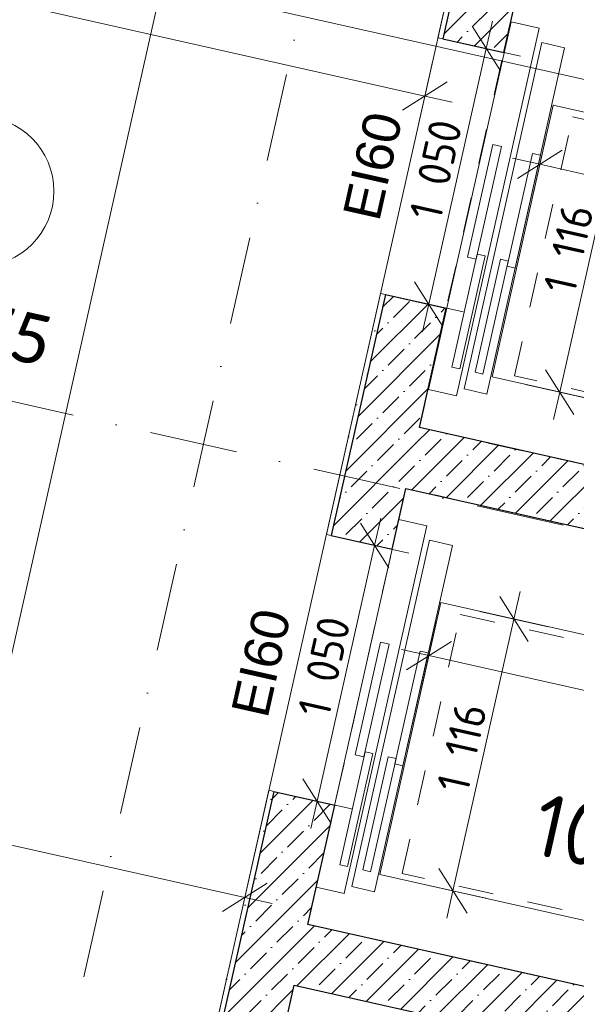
# Model space of a CAD drawing. Header units: millimetres. Extents: x -7213913 to -6930487, y 6129472 to 6353620.
# Tile 191 of 256: x -7188237 to -7186008, y 6176031 to 6179975. Entities that reach past the tile are written whole.
import ezdxf
from ezdxf.enums import TextEntityAlignment as Align

# ---------------------------------------------------------------- set-up
doc = ezdxf.new("R2010")
doc.units = ezdxf.units.MM
doc.header["$MEASUREMENT"] = 0
doc.linetypes.add('короткая штриховая', pattern=[282.222222, 141.111111, -141.111111])
doc.linetypes.add('Штрихпунктирная', pattern=[670.277762, 352.777767, -176.388884, 0, -141.111112])
for name, color, linetype in [('S - МОП.АР', 7, 'Continuous'), ('АР-Отметки высот.АР', 7, 'Continuous'), ('АР-Стены_внутренние_пилоны.АР', 7, 'Continuous'), ('АР-Чертеж-Оси_Осевые размеры.АР', 7, 'Continuous'), ('АР-Чертеж-Размеры.АР', 7, 'Continuous')]:
    doc.layers.add(name, color=color, linetype=linetype)
for name, color, linetype, lineweight in [('S - МОП.АР_Ном._пера__2', 8, 'Continuous', 15), ('АР-вертикальная связь - Лифт.АР_Ном._пера__1', 7, 'Continuous', 0), ('АР-вертикальная связь - Лифт.АР_Ном._пера__120', 7, 'Continuous', 0), ('АР-Отметки высот.АР_Ном._пера__120', 7, 'Continuous', 0), ('АР-Стены_внутренние_пилоны.АР_Ном._пера__1', 7, 'Continuous', 15), ('АР-Чертеж-Оси_Осевые размеры.АР_Ном._пера__120', 7, 'Continuous', 0), ('АР-Чертеж-Размеры.АР_Ном._пера__1', 7, 'Continuous', 0), ('Двери Archicad_Ном._пера__120', 7, 'Continuous', 0), ('Маркеры Дверей Archicad_Ном._пера__1', 7, 'Continuous', 0), ('Паспорта Зон Archicad_Ном._пера__1', 7, 'Continuous', 0)]:
    doc.layers.add(name, color=color, linetype=linetype, lineweight=lineweight)
doc.styles.add('РЎР“Р•РќР•Р\xa0Р\x98Р\xa0_РЎРўР\x98Р›Р¬_2', font='calibri.ttf')
doc.styles.add('РЎР“Р•РќР•Р\xa0Р\x98Р\xa0_РЎРўР\x98Р›Р¬_3', font='GOST_Common.ttf')
doc.styles.add('РЎР“Р•РќР•Р\xa0Р\x98Р\xa0_РЎРўР\x98Р›Р¬_5', font='GOTHIC.TTF')
doc.styles.add('РЎР“Р•РќР•Р\xa0Р\x98Р\xa0_РЎРўР\x98Р›Р¬_6', font='arial.ttf')
doc.dimstyles.new('СГЕНЕРИР_СТИЛЬ__3', dxfattribs={"dimtxt": 129.999995, "dimasz": 142.5, "dimexe": 0.18, "dimexo": 300000, "dimgap": 0, "dimtad": 1, "dimdec": 0, "dimzin": 0, "dimdsep": 46, "dimtxsty": 'РЎР“Р•РќР•Р\xa0Р\x98Р\xa0_РЎРўР\x98Р›Р¬_3', "dimblk": 'ARROWHEAD_6', "dimblk1": 'ARROWHEAD_6', "dimblk2": 'ARROWHEAD_6', "dimcen": 0.09, "dimclrd": 7, "dimclre": 7, "dimclrt": 7, "dimazin": 0, "dimtfac": 1, "dimtdec": 4, "dimtmove": 0, "dimatfit": 3, "dimfxl": 1, "dimtolj": 1, "dimtzin": 0, "dimarcsym": 0})
pattern_1 = [(45, (-6566190.34, 6562677.8), (-84.852814, 84.852814), []), (45, (-6566232.77, 6562720.22), (-84.852814, 84.852814), [90, -30, 0, -30])]
pattern_2 = [(45, (-6566190.34, 6563027.8), (-111.369318, 111.369318), [0, -105, 0, -157.5]), (110, (-6565840.34, 6563027.8), (148.001588, 53.868173), [0, -77, 0, -133])]

# ---------------------------------------------------------------- blocks, each defined once
blk = doc.blocks.new('Лифтовой холл _ ПБЗ_1_48_1', base_point=(-7188853.3, 6178755.2))
at = {"layer": 'S - МОП.АР_Ном._пера__2', "color": 8, "linetype": 'Continuous', "lineweight": 15, "flags": 128}
blk.add_lwpolyline([(-7192033.9, 6181367.8), (-7192391.1, 6179777.4), (-7190283.6, 6179304.1), (-7191317.8, 6174699), (-7187902.9, 6173932.1), (-7186511.4, 6180127.5)], close=True, dxfattribs=at)
at = {"layer": 'Паспорта Зон Archicad_Ном._пера__1', "color": 7, "linetype": 'Continuous', "lineweight": 0}
blk.add_circle((-7188399.6, 6179288), 300, dxfattribs=at)
at = {"layer": 'Паспорта Зон Archicad_Ном._пера__1', "color": 7, "lineweight": 0, "style": 'РЎР“Р•РќР•Р\xa0Р\x98Р\xa0_РЎРўР\x98Р›Р¬_3'}
blk.add_attdef('ROOM_NUMBER', text='', height=350, rotation=347.3417, dxfattribs=at).set_placement((-7188399.6, 6179289.8), align=Align.MIDDLE_CENTER)
at = {"layer": 'Паспорта Зон Archicad_Ном._пера__1', "color": 7, "lineweight": 0, "style": 'РЎР“Р•РќР•Р\xa0Р\x98Р\xa0_РЎРўР\x98Р›Р¬_2'}
blk.add_attdef('ROOM_AREA', text='', height=200, rotation=347.3417, dxfattribs=at).set_placement((-7188113.8, 6178682), align=Align.MIDDLE_RIGHT)
blk = doc.blocks.new('Стена_194_1', base_point=(-7183809.3, 6177578.6))
at = {"layer": 'АР-Стены_внутренние_пилоны.АР', "linetype": 'Continuous', "lineweight": 0, "true_color": 0x000000}
h = blk.add_hatch(dxfattribs=at)
h.set_pattern_fill('ЖЕЛЕЗОБЕТОН__PROJECT__0001', color=18, style=0, pattern_type=2)
h.set_pattern_definition(pattern_1)
h.paths.add_polyline_path([(-7183903.9, 6177728), (-7186635.8, 6178341.5), (-7186690.6, 6178097.6), (-7183958.7, 6177484)])
at = {"layer": 'АР-Стены_внутренние_пилоны.АР_Ном._пера__1', "color": 7, "linetype": 'Continuous', "lineweight": 30, "flags": 128}
for points in [[(-7183903.9, 6177728), (-7186635.8, 6178341.5)], [(-7186690.6, 6178097.6), (-7183958.7, 6177484)]]:
    blk.add_lwpolyline(points, dxfattribs=at)
blk = doc.blocks.new('Стена_195_1', base_point=(-7184256.3, 6175588.2))
at = {"layer": 'АР-Стены_внутренние_пилоны.АР', "linetype": 'Continuous', "lineweight": 0, "true_color": 0x000000}
h = blk.add_hatch(dxfattribs=at)
h.set_pattern_fill('ЖЕЛЕЗОБЕТОН__PROJECT__0001', color=18, style=0, pattern_type=2)
h.set_pattern_definition(pattern_1)
h.paths.add_polyline_path([(-7184350.9, 6175737.6), (-7187082.9, 6176351.1), (-7187137.6, 6176107.2), (-7184405.7, 6175493.6)])
at = {"layer": 'АР-Стены_внутренние_пилоны.АР_Ном._пера__1', "color": 7, "linetype": 'Continuous', "lineweight": 30, "flags": 128}
for points in [[(-7184350.9, 6175737.6), (-7187082.9, 6176351.1)], [(-7187137.6, 6176107.2), (-7184405.7, 6175493.6)]]:
    blk.add_lwpolyline(points, dxfattribs=at)
blk = doc.blocks.new('Маркер ДВ 23[157]_1', base_point=(-7187123.9, 6177400.6))
at = {"layer": 'Маркеры Дверей Archicad_Ном._пера__1', "color": 7, "lineweight": 0, "insert": (-7187242.9, 6177171.6), "char_height": 150, "attachment_point": 7, "rotation": 77.3417, "style": 'РЎР“Р•РќР•Р\xa0Р\x98Р\xa0_РЎРўР\x98Р›Р¬_6'}
blk.add_mtext('\\A1;{\\pql;\\pt0;\\fArial|b0|i0|c204|p0;\\W1.000000;EI60\\fArial|b0|i0|c204|p0;\\W1.000000;\\fArial|b0|i0|c204|p0;\\H0.666667x;\\W1.000000;\\fArial|b0|i0|c204|p0;\\H1.500000x;\\W1.000000;}', dxfattribs=at)
blk = doc.blocks.new('Прямоугольный Дверной Проем 23[42]_1', base_point=(-6566190.3, 6562677.8))
at = {"layer": 'Двери Archicad_Ном._пера__120', "color": 7, "linetype": 'Continuous', "lineweight": 0}
for p, q in [((-7187008.8, 6177912.9), (-7186989.3, 6177908.5)), ((-7186989.3, 6177908.5), (-7186745.4, 6177853.7)), ((-7187238.9, 6176888.4), (-7187219.4, 6176884)), ((-7187219.4, 6176884), (-7186975.5, 6176829.2))]:
    blk.add_line(p, q, dxfattribs=at)
at = {"layer": 'Маркеры Дверей Archicad_Ном._пера__1', "color": 7, "linetype": 'Continuous', "lineweight": 0}
blk.add_blockref('Маркер ДВ 23[157]_1', (-7187123.9, 6177400.6), dxfattribs=at)
blk = doc.blocks.new('Маркер ДВ 23[158]_1', base_point=(-7186676.8, 6179391))
at = {"layer": 'Маркеры Дверей Archicad_Ном._пера__1', "color": 7, "lineweight": 0, "insert": (-7186795.8, 6179162), "char_height": 150, "attachment_point": 7, "rotation": 77.3417, "style": 'РЎР“Р•РќР•Р\xa0Р\x98Р\xa0_РЎРўР\x98Р›Р¬_6'}
blk.add_mtext('\\A1;{\\pql;\\pt0;\\fArial|b0|i0|c204|p0;\\W1.000000;EI60\\fArial|b0|i0|c204|p0;\\W1.000000;\\fArial|b0|i0|c204|p0;\\H0.666667x;\\W1.000000;\\fArial|b0|i0|c204|p0;\\H1.500000x;\\W1.000000;}', dxfattribs=at)
blk = doc.blocks.new('Прямоугольный Дверной Проем 23[43]_1', base_point=(-6566190.3, 6562677.8))
at = {"layer": 'Двери Archicad_Ном._пера__120', "color": 7, "linetype": 'Continuous', "lineweight": 0}
for p, q in [((-7186561.8, 6179903.3), (-7186542.3, 6179898.9)), ((-7186542.3, 6179898.9), (-7186298.4, 6179844.1)), ((-7186791.9, 6178878.8), (-7186772.4, 6178874.4)), ((-7186772.4, 6178874.4), (-7186528.4, 6178819.6))]:
    blk.add_line(p, q, dxfattribs=at)
at = {"layer": 'Маркеры Дверей Archicad_Ном._пера__1', "color": 7, "linetype": 'Continuous', "lineweight": 0}
blk.add_blockref('Маркер ДВ 23[158]_1', (-7186676.8, 6179391), dxfattribs=at)
blk = doc.blocks.new('Стена_196_1', base_point=(-7187679.3, 6174266.1))
at = {"layer": 'АР-Стены_внутренние_пилоны.АР', "linetype": 'Continuous', "lineweight": 0, "true_color": 0x000000}
h = blk.add_hatch(dxfattribs=at)
h.set_pattern_fill('ЖЕЛЕЗОБЕТОН__PROJECT__0001', color=18, style=0, pattern_type=2)
h.set_pattern_definition(pattern_1)
h.paths.add_polyline_path([(-7186542.3, 6179898.9), (-7186298.4, 6179844.1), (-7186243.6, 6180087.9), (-7186487.5, 6180142.7)])
h = blk.add_hatch(dxfattribs=at)
h.set_pattern_fill('ШТУКАТУРКА__ГИПС_01_0001', color=18, style=0, pattern_type=2)
h.set_pattern_definition(pattern_2)
h.paths.add_polyline_path([(-7186511.4, 6180127.5), (-7186561.8, 6179903.3), (-7186542.3, 6179898.9), (-7186491.9, 6180123.1)])
h = blk.add_hatch(dxfattribs=at)
h.set_pattern_fill('ШТУКАТУРКА__ГИПС_01_0001', color=18, style=0, pattern_type=2)
h.set_pattern_definition(pattern_2)
h.paths.add_polyline_path([(-7187008.8, 6177912.9), (-7186989.3, 6177908.5), (-7186772.4, 6178874.4), (-7186791.9, 6178878.8)])
h = blk.add_hatch(dxfattribs=at)
h.set_pattern_fill('ЖЕЛЕЗОБЕТОН__PROJECT__0001', color=18, style=0, pattern_type=2)
h.set_pattern_definition(pattern_1)
h.paths.add_polyline_path([(-7186772.4, 6178874.4), (-7186989.3, 6177908.5), (-7186745.4, 6177853.7), (-7186528.4, 6178819.6)])
h = blk.add_hatch(dxfattribs=at)
h.set_pattern_fill('ШТУКАТУРКА__ГИПС_01_0001', color=18, style=0, pattern_type=2)
h.set_pattern_definition(pattern_2)
h.paths.add_polyline_path([(-7187455.9, 6175922.5), (-7187436.4, 6175918.1), (-7187219.4, 6176884), (-7187238.9, 6176888.4)])
h = blk.add_hatch(dxfattribs=at)
h.set_pattern_fill('ЖЕЛЕЗОБЕТОН__PROJECT__0001', color=18, style=0, pattern_type=2)
h.set_pattern_definition(pattern_1)
h.paths.add_polyline_path([(-7187219.4, 6176884), (-7187436.4, 6175918.1), (-7187192.4, 6175863.3), (-7186975.5, 6176829.2)])
at = {"layer": 'АР-Стены_внутренние_пилоны.АР_Ном._пера__1', "color": 7, "linetype": 'Continuous', "lineweight": 30}
for p, q in [((-7186487.5, 6180142.7), (-7186542.3, 6179898.9)), ((-7186542.3, 6179898.9), (-7186298.4, 6179844.1)), ((-7186772.4, 6178874.4), (-7186989.3, 6177908.5)), ((-7186772.4, 6178874.4), (-7186528.4, 6178819.6)), ((-7186989.3, 6177908.5), (-7186745.4, 6177853.7)), ((-7187219.4, 6176884), (-7187436.4, 6175918.1)), ((-7187219.4, 6176884), (-7186975.5, 6176829.2))]:
    blk.add_line(p, q, dxfattribs=at)
at = {"layer": 'АР-Стены_внутренние_пилоны.АР_Ном._пера__1', "color": 7, "linetype": 'Continuous', "lineweight": 0}
for p, q in [((-7186561.8, 6179903.3), (-7186542.3, 6179898.9)), ((-7186791.9, 6178878.8), (-7186772.4, 6178874.4)), ((-7187008.8, 6177912.9), (-7186989.3, 6177908.5)), ((-7187238.9, 6176888.4), (-7187219.4, 6176884))]:
    blk.add_line(p, q, dxfattribs=at)
at = {"layer": 'АР-Стены_внутренние_пилоны.АР_Ном._пера__1', "color": 7, "linetype": 'Continuous', "lineweight": 0, "flags": 128}
for points in [[(-7186511.4, 6180127.5), (-7186561.8, 6179903.3)], [(-7186791.9, 6178878.8), (-7187008.8, 6177912.9)], [(-7187238.9, 6176888.4), (-7187455.9, 6175922.5)]]:
    blk.add_lwpolyline(points, dxfattribs=at)
at = {"layer": 'АР-Стены_внутренние_пилоны.АР_Ном._пера__1', "color": 7, "linetype": 'Continuous', "lineweight": 30, "flags": 128}
for points in [[(-7186298.4, 6179844.1), (-7186243.6, 6180087.9)], [(-7186635.8, 6178341.5), (-7186528.4, 6178819.6)], [(-7186745.4, 6177853.7), (-7186690.6, 6178097.6)], [(-7187082.9, 6176351.1), (-7186975.5, 6176829.2)], [(-7187192.4, 6175863.3), (-7187137.6, 6176107.2)]]:
    blk.add_lwpolyline(points, dxfattribs=at)
at = {"layer": 'Двери Archicad_Ном._пера__120', "color": 7, "linetype": 'Continuous', "lineweight": 0}
for name in ['Прямоугольный Дверной Проем 23[43]_1', 'Прямоугольный Дверной Проем 23[42]_1']:
    blk.add_blockref(name, (-6566190.3, 6562677.8), dxfattribs=at)
blk = doc.blocks.new('Стена_199_1', base_point=(-7186338.2, 6180237.2))
at = {"layer": 'АР-Стены_внутренние_пилоны.АР', "linetype": 'Continuous', "lineweight": 0, "true_color": 0x000000}
h = blk.add_hatch(dxfattribs=at)
h.set_pattern_fill('ЖЕЛЕЗОБЕТОН__PROJECT__0001', color=18, style=0, pattern_type=2)
h.set_pattern_definition(pattern_1)
h.paths.add_polyline_path([(-7184852.1, 6180031.6), (-7186188.8, 6180331.8), (-7186243.6, 6180087.9), (-7184906.9, 6179787.7)])
h = blk.add_hatch(dxfattribs=at)
h.set_pattern_fill('ШТУКАТУРКА__ГИПС_01_0001', color=18, style=0, pattern_type=2)
h.set_pattern_definition(pattern_2)
h.paths.add_polyline_path([(-7184847.7, 6180051.1), (-7186184.4, 6180351.3), (-7186188.8, 6180331.8), (-7184852.1, 6180031.6)])
at = {"layer": 'АР-Стены_внутренние_пилоны.АР_Ном._пера__1', "color": 7, "linetype": 'Continuous', "lineweight": 30}
blk.add_line((-7184852.1, 6180031.6), (-7186188.8, 6180331.8), dxfattribs=at)
at = {"layer": 'АР-Стены_внутренние_пилоны.АР_Ном._пера__1', "color": 7, "linetype": 'Continuous', "lineweight": 0, "flags": 128}
for points in [[(-7186184.4, 6180351.3), (-7186188.8, 6180331.8)], [(-7184847.7, 6180051.1), (-7186184.4, 6180351.3)], [(-7184847.7, 6180051.1), (-7184852.1, 6180031.6)]]:
    blk.add_lwpolyline(points, dxfattribs=at)
at = {"layer": 'АР-Стены_внутренние_пилоны.АР_Ном._пера__1', "color": 7, "linetype": 'Continuous', "lineweight": 30, "flags": 128}
blk.add_lwpolyline([(-7186243.6, 6180087.9), (-7184906.9, 6179787.7)], dxfattribs=at)
blk = doc.blocks.new('Линия_4_1', base_point=(-7188065.6, 6180205.2))
at = {"layer": 'АР-Отметки высот.АР_Ном._пера__120', "color": 7, "linetype": 'Continuous', "lineweight": 0}
blk.add_line((-7187968, 6180183.3), (-7181132.8, 6178648.1), dxfattribs=at)
blk = doc.blocks.new('*D902', base_point=(-6566190.3, 6562677.8))
at = {"layer": 'АР-Чертеж-Размеры.АР_Ном._пера__1', "color": 7, "linetype": 'Continuous', "lineweight": 0, "transparency": 16777216}
for p, q in [((-7186311.8, 6179770.3), (-7186425.3, 6179949.5)), ((-7186368.6, 6179859.9), (-7186343.9, 6179969.7)), ((-7186598.7, 6178835.4), (-7186368.6, 6179859.9)), ((-7186231.4, 6179829.1), (-7186505.8, 6179890.7)), ((-7186655.4, 6178925), (-7186541.9, 6178745.8)), ((-7186461.5, 6178804.6), (-7186735.9, 6178866.2)), ((-7186623.3, 6178725.6), (-7186598.7, 6178835.4))]:
    blk.add_line(p, q, dxfattribs=at)
at = {"layer": 'АР-Чертеж-Размеры.АР_Ном._пера__1', "color": 7, "lineweight": 0, "transparency": 16777216, "insert": (-7186551.4, 6179164.5), "char_height": 130, "attachment_point": 7, "rotation": 77.3417, "style": 'РЎР“Р•РќР•Р\xa0Р\x98Р\xa0_РЎРўР\x98Р›Р¬_3'}
blk.add_mtext('\\A1;{\\pql;\\fGOST Common|b0|i0|c204|p0;\\W1.000000;1\xa0050}', dxfattribs=at)
blk = doc.blocks.new('ARROWHEAD_6')
at = {"color": 0, "linetype": 'Continuous', "lineweight": 0}
for p, q in [((-0.5, -0.5), (0.5, 0.5)), ((0, 0), (-1, 0))]:
    blk.add_line(p, q, dxfattribs=at)
blk = doc.blocks.new('*D903', base_point=(-6566190.3, 6562677.8))
at = {"layer": 'АР-Чертеж-Размеры.АР_Ном._пера__1', "color": 7, "linetype": 'Continuous', "lineweight": 0, "transparency": 16777216}
for p, q in [((-7186791, 6177979.2), (-7186815.6, 6177869.5)), ((-7186758.9, 6177779.9), (-7186872.4, 6177959.1)), ((-7186952.8, 6177900.3), (-7186678.4, 6177838.7)), ((-7186815.6, 6177869.5), (-7187045.7, 6176845)), ((-7187102.5, 6176934.6), (-7186989, 6176755.4)), ((-7187182.9, 6176875.8), (-7186908.5, 6176814.2)), ((-7187045.7, 6176845), (-7187070.4, 6176735.2))]:
    blk.add_line(p, q, dxfattribs=at)
at = {"layer": 'АР-Чертеж-Размеры.АР_Ном._пера__1', "color": 7, "lineweight": 0, "transparency": 16777216, "insert": (-7186998.4, 6177174.1), "char_height": 130, "attachment_point": 7, "rotation": 77.3417, "style": 'РЎР“Р•РќР•Р\xa0Р\x98Р\xa0_РЎРўР\x98Р›Р¬_3'}
blk.add_mtext('\\A1;{\\pql;\\fGOST Common|b0|i0|c204|p0;\\W1.000000;1\xa0050}', dxfattribs=at)
blk = doc.blocks.new('*D904', base_point=(-6566190.3, 6562677.8))
at = {"layer": 'АР-Чертеж-Размеры.АР_Ном._пера__1', "color": 7, "linetype": 'Continuous', "lineweight": 0, "transparency": 16777216}
for p, q in [((-7190719.5, 6177363.2), (-7190781.1, 6177088.8)), ((-7190660.7, 6177282.8), (-7190839.9, 6177169.3)), ((-7190750.3, 6177226), (-7190860, 6177250.7)), ((-7187335.4, 6176459), (-7190750.3, 6177226)), ((-7187304.5, 6176596.2), (-7187366.2, 6176321.8)), ((-7187425, 6176402.3), (-7187245.7, 6176515.8)), ((-7187225.6, 6176434.4), (-7187335.4, 6176459))]:
    blk.add_line(p, q, dxfattribs=at)
at = {"layer": 'АР-Чертеж-Размеры.АР_Ном._пера__1', "color": 7, "lineweight": 0, "transparency": 16777216, "insert": (-7189238.8, 6176913.2), "char_height": 130, "attachment_point": 7, "rotation": 347.3417, "style": 'РЎР“Р•РќР•Р\xa0Р\x98Р\xa0_РЎРўР\x98Р›Р¬_3'}
blk.add_mtext('\\A1;{\\pql;\\fGOST Common|b0|i0|c204|p0;\\W1.000000;3\xa0500}', dxfattribs=at)
blk = doc.blocks.new('*D989', base_point=(-6566190.3, 6562677.8))
at = {"layer": 'АР-Чертеж-Размеры.АР_Ном._пера__1', "color": 7, "linetype": 'Continuous', "lineweight": 0, "transparency": 16777216}
for p, q in [((-7187552.4, 6180284.4), (-7187665.8, 6180463.7)), ((-7187609.1, 6180374.1), (-7187584.4, 6180483.8)), ((-7189000.6, 6174178.6), (-7187609.1, 6180374.1)), ((-7187471.9, 6180343.2), (-7187746.3, 6180404.9)), ((-7189057.3, 6174268.2), (-7188943.8, 6174089)), ((-7188863.4, 6174147.8), (-7189137.8, 6174209.4)), ((-7189025.2, 6174068.8), (-7189000.6, 6174178.6))]:
    blk.add_line(p, q, dxfattribs=at)
at = {"layer": 'АР-Чертеж-Размеры.АР_Ном._пера__1', "color": 7, "lineweight": 0, "transparency": 16777216, "insert": (-7188375.5, 6177080.4), "char_height": 130, "attachment_point": 7, "rotation": 77.3418, "style": 'РЎР“Р•РќР•Р\xa0Р\x98Р\xa0_РЎРўР\x98Р›Р¬_3'}
blk.add_mtext('\\A1;{\\pql;\\fGOST Common|b0|i0|c204|p0;\\W1.000000;6\xa0350}', dxfattribs=at)
blk = doc.blocks.new('*D1194', base_point=(-6566190.3, 6562677.8))
at = {"layer": 'АР-Чертеж-Размеры.АР_Ном._пера__1', "color": 7, "linetype": 'Continuous', "lineweight": 0, "transparency": 16777216}
for p, q in [((-7186185, 6179258.9), (-7186123.3, 6179533.4)), ((-7186263.9, 6179420.8), (-7186154.2, 6179396.1)), ((-7186064.6, 6179452.9), (-7186243.8, 6179339.4)), ((-7186154.2, 6179396.1), (-7184025.2, 6178918)), ((-7184056.1, 6178780.8), (-7183994.4, 6179055.2)), ((-7184114.9, 6178861.3), (-7183935.6, 6178974.7)), ((-7184025.2, 6178918), (-7183915.5, 6178893.4))]:
    blk.add_line(p, q, dxfattribs=at)
at = {"layer": 'АР-Чертеж-Размеры.АР_Ном._пера__1', "color": 7, "lineweight": 0, "transparency": 16777216, "insert": (-7185272.8, 6179224.9), "char_height": 130, "attachment_point": 7, "rotation": 347.3417, "style": 'РЎР“Р•РќР•Р\xa0Р\x98Р\xa0_РЎРўР\x98Р›Р¬_3'}
blk.add_mtext('\\A1;{\\pql;\\fGOST Common|b0|i0|c204|p0;\\W1.000000;2\xa0182}', dxfattribs=at)
blk = doc.blocks.new('*D1195', base_point=(-6566190.3, 6562677.8))
at = {"layer": 'АР-Чертеж-Размеры.АР_Ном._пера__1', "color": 7, "linetype": 'Continuous', "lineweight": 0, "transparency": 16777216}
for p, q in [((-7185772.9, 6179483.1), (-7185886.4, 6179662.3)), ((-7185829.7, 6179572.7), (-7185805, 6179682.5)), ((-7185692.5, 6179541.9), (-7185966.9, 6179603.5)), ((-7186074.3, 6178483.8), (-7185829.7, 6179572.7)), ((-7186131, 6178573.4), (-7186017.5, 6178394.2)), ((-7185937, 6178453), (-7186211.5, 6178514.6)), ((-7186098.9, 6178374), (-7186074.3, 6178483.8))]:
    blk.add_line(p, q, dxfattribs=at)
at = {"layer": 'АР-Чертеж-Размеры.АР_Ном._пера__1', "color": 7, "lineweight": 0, "transparency": 16777216, "insert": (-7186014, 6178870.7), "char_height": 130, "attachment_point": 7, "rotation": 77.3417, "style": 'РЎР“Р•РќР•Р\xa0Р\x98Р\xa0_РЎРўР\x98Р›Р¬_3'}
blk.add_mtext('\\A1;{\\pql;\\fGOST Common|b0|i0|c204|p0;\\W1.000000;1\xa0116}', dxfattribs=at)
blk = doc.blocks.new('*D1196', base_point=(-6566190.3, 6562677.8))
at = {"layer": 'АР-Чертеж-Размеры.АР_Ном._пера__1', "color": 7, "linetype": 'Continuous', "lineweight": 0, "transparency": 16777216}
for p, q in [((-7186628.7, 6177290.9), (-7186567.1, 6177565.3)), ((-7186707.7, 6177452.8), (-7186597.9, 6177428.1)), ((-7186508.3, 6177484.9), (-7186687.5, 6177371.4)), ((-7186597.9, 6177428.1), (-7184469.3, 6176950.1)), ((-7184500.1, 6176812.8), (-7184438.5, 6177087.3)), ((-7184558.9, 6176893.3), (-7184379.7, 6177006.8)), ((-7184469.3, 6176950.1), (-7184359.5, 6176925.4))]:
    blk.add_line(p, q, dxfattribs=at)
at = {"layer": 'АР-Чертеж-Размеры.АР_Ном._пера__1', "color": 7, "lineweight": 0, "transparency": 16777216, "insert": (-7185716.7, 6177256.9), "char_height": 130, "attachment_point": 7, "rotation": 347.3417, "style": 'РЎР“Р•РќР•Р\xa0Р\x98Р\xa0_РЎРўР\x98Р›Р¬_3'}
blk.add_mtext('\\A1;{\\pql;\\fGOST Common|b0|i0|c204|p0;\\W1.000000;2\xa0182}', dxfattribs=at)
blk = doc.blocks.new('*D1197', base_point=(-6566190.3, 6562677.8))
at = {"layer": 'АР-Чертеж-Размеры.АР_Ном._пера__1', "color": 7, "linetype": 'Continuous', "lineweight": 0, "transparency": 16777216}
for p, q in [((-7186200.7, 6177484.8), (-7186314.2, 6177664.1)), ((-7186257.5, 6177574.5), (-7186232.8, 6177684.2)), ((-7186502, 6176485.5), (-7186257.5, 6177574.5)), ((-7186120.3, 6177543.6), (-7186394.7, 6177605.3)), ((-7186558.8, 6176575.2), (-7186445.3, 6176395.9)), ((-7186364.8, 6176454.7), (-7186639.2, 6176516.4)), ((-7186526.7, 6176375.8), (-7186502, 6176485.5))]:
    blk.add_line(p, q, dxfattribs=at)
at = {"layer": 'АР-Чертеж-Размеры.АР_Ном._пера__1', "color": 7, "lineweight": 0, "transparency": 16777216, "insert": (-7186441.8, 6176872.5), "char_height": 130, "attachment_point": 7, "rotation": 77.3417, "style": 'РЎР“Р•РќР•Р\xa0Р\x98Р\xa0_РЎРўР\x98Р›Р¬_3'}
blk.add_mtext('\\A1;{\\pql;\\fGOST Common|b0|i0|c204|p0;\\W1.000000;1\xa0116}', dxfattribs=at)
blk = doc.blocks.new('*D1200', base_point=(-6566190.3, 6562677.8))
at = {"layer": 'АР-Чертеж-Размеры.АР_Ном._пера__1', "color": 7, "linetype": 'Continuous', "lineweight": 0, "transparency": 16777216}
for p, q in [((-7192148, 6180768.2), (-7192086.4, 6181042.6)), ((-7192027.6, 6180962.1), (-7192206.8, 6180848.6)), ((-7192227, 6180930), (-7192117.2, 6180905.4)), ((-7192117.2, 6180905.4), (-7186614.3, 6179669.4)), ((-7186645.1, 6179532.2), (-7186583.5, 6179806.6)), ((-7186703.9, 6179612.7), (-7186524.7, 6179726.2)), ((-7186614.3, 6179669.4), (-7186504.5, 6179644.8))]:
    blk.add_line(p, q, dxfattribs=at)
at = {"layer": 'АР-Чертеж-Размеры.АР_Ном._пера__1', "color": 7, "lineweight": 0, "transparency": 16777216, "insert": (-7189568.1, 6180359.5), "char_height": 130, "attachment_point": 7, "rotation": 347.3417, "style": 'РЎР“Р•РќР•Р\xa0Р\x98Р\xa0_РЎРўР\x98Р›Р¬_3'}
blk.add_mtext('\\A1;{\\pql;\\fGOST Common|b0|i0|c204|p0;\\W1.000000;5\xa0640}', dxfattribs=at)
blk = doc.blocks.new('Стандартный Маркер Сетки[182]_1', base_point=(-7208310.8, 6182948.1))
at = {"layer": 'АР-Чертеж-Оси_Осевые размеры.АР_Ном._пера__120', "color": 7, "linetype": 'Штрихпунктирная', "lineweight": 0}
blk.add_line((-7207335.2, 6182729), (-7183218.3, 6177312.4), dxfattribs=at)
at = {"layer": 'АР-Чертеж-Оси_Осевые размеры.АР_Ном._пера__120', "color": 7, "lineweight": 0, "style": 'РЎР“Р•РќР•Р\xa0Р\x98Р\xa0_РЎРўР\x98Р›Р¬_5'}
blk.add_attdef('AC_MarkerText_1', text='', height=350, rotation=347.3417, dxfattribs=at).set_placement((-7208728.8, 6183238.8), align=Align.TOP_CENTER)
blk = doc.blocks.new('Стандартный Маркер Сетки[207]_1', base_point=(-7208310.8, 6182948.1))
at = {"layer": 'АР-Чертеж-Оси_Осевые размеры.АР_Ном._пера__120', "color": 7, "linetype": 'Штрихпунктирная', "lineweight": 0}
blk.add_line((-7207335.2, 6182729), (-7183218.3, 6177312.4), dxfattribs=at)
at = {"layer": 'АР-Чертеж-Оси_Осевые размеры.АР_Ном._пера__120', "color": 7, "lineweight": 0, "style": 'РЎР“Р•РќР•Р\xa0Р\x98Р\xa0_РЎРўР\x98Р›Р¬_5'}
blk.add_attdef('AC_MarkerText_1', text='', height=350, rotation=347.3417, dxfattribs=at).set_placement((-7208728.8, 6183238.8), align=Align.TOP_CENTER)
blk = doc.blocks.new('Стандартный Маркер Сетки[227]_1', base_point=(-7182542.5, 6200354.4))
at = {"layer": 'АР-Чертеж-Оси_Осевые размеры.АР_Ном._пера__120', "color": 7, "linetype": 'Штрихпунктирная', "lineweight": 0}
blk.add_line((-7182761.7, 6199378.7), (-7197533.7, 6133606.7), dxfattribs=at)
at = {"layer": 'АР-Чертеж-Оси_Осевые размеры.АР_Ном._пера__120', "color": 7, "lineweight": 0, "style": 'РЎР“Р•РќР•Р\xa0Р\x98Р\xa0_РЎРўР\x98Р›Р¬_5'}
blk.add_attdef('AC_MarkerText_1', text='', height=350, rotation=347.3417, dxfattribs=at).set_placement((-7197792.5, 6132324.2), align=Align.TOP_CENTER)

msp = doc.modelspace()

# ---------------------------------------------------------------- linework, layer by layer
at = {"layer": 'S - МОП.АР', "color": 254, "linetype": 'Continuous', "lineweight": 0, "true_color": 0xdadada, "flags": 128}
msp.add_lwpolyline([(-7192033.9, 6181367.8), (-7192391.1, 6179777.4), (-7190283.6, 6179304.1), (-7191317.8, 6174699), (-7187902.9, 6173932.1), (-7186511.4, 6180127.5)], close=True, dxfattribs=at)
at = {"layer": 'АР-вертикальная связь - Лифт.АР_Ном._пера__120', "color": 7, "linetype": 'короткая штриховая', "lineweight": 0}
for points in [[(-7186243.6, 6180088), (-7186635.8, 6178341.5), (-7183903.9, 6177728), (-7183511.6, 6179474.4)], [(-7184238.9, 6178095.4), (-7186256, 6178548.4), (-7186022.9, 6179586.3), (-7184005.8, 6179133.2)], [(-7186690.6, 6178097.6), (-7187082.9, 6176351.1), (-7184350.9, 6175737.6), (-7183958.7, 6177484)], [(-7184688.3, 6176102), (-7186705.4, 6176555.1), (-7186472.3, 6177592.9), (-7184455.2, 6177139.9)], [(-7187137.6, 6176107.2), (-7187529.9, 6174360.7), (-7184798, 6173747.1), (-7184405.7, 6175493.6)]]:
    msp.add_lwpolyline(points, close=True, dxfattribs=at)
at = {"layer": 'АР-вертикальная связь - Лифт.АР_Ном._пера__120', "color": 7, "linetype": 'Continuous', "lineweight": 0}
for points in [[(-7186487.7, 6178468.7), (-7186599.9, 6178493.9), (-7186269.1, 6179966.7), (-7186156.9, 6179941.5)], [(-7186054.7, 6179863.1), (-7186146, 6179883.6), (-7186457.6, 6178496.1), (-7186366.4, 6178475.6)], [(-7184216.5, 6178066.5), (-7186345.4, 6178544.7), (-7186100.8, 6179633.6), (-7183971.9, 6179155.4)], [(-7186408.9, 6179015.9), (-7186444.2, 6179023.8), (-7186342.7, 6179475.4), (-7186307.4, 6179467.5)], [(-7186151.5, 6179432.5), (-7186183.4, 6179439.7), (-7186285, 6178987.6), (-7186253, 6178980.4)], [(-7186474.6, 6178576.5), (-7186506, 6178583.6), (-7186404.3, 6179036.3), (-7186372.9, 6179029.3)], [(-7186280.3, 6179008.5), (-7186311.6, 6179015.5), (-7186413.3, 6178562.8), (-7186382, 6178555.7)], [(-7186937.1, 6176475.3), (-7187049.3, 6176500.5), (-7186718.5, 6177973.4), (-7186606.3, 6177948.2)], [(-7186504.2, 6177869.7), (-7186595.4, 6177890.2), (-7186907.1, 6176502.7), (-7186815.8, 6176482.2)], [(-7184666.2, 6176073.2), (-7186794.8, 6176551.3), (-7186550.3, 6177640.2), (-7184421.7, 6177162.1)], [(-7186858.3, 6177022.5), (-7186893.6, 6177030.4), (-7186792.2, 6177482.1), (-7186756.9, 6177474.1)], [(-7186600.9, 6177439.1), (-7186632.9, 6177446.3), (-7186734.4, 6176994.2), (-7186702.4, 6176987)], [(-7186924, 6176583.1), (-7186955.4, 6176590.2), (-7186853.7, 6177042.9), (-7186822.4, 6177035.9)], [(-7186729.7, 6177015.1), (-7186761.1, 6177022.1), (-7186862.8, 6176569.4), (-7186831.4, 6176562.3)]]:
    msp.add_lwpolyline(points, close=True, dxfattribs=at)

# ---------------------------------------------------------------- block references
at = {"layer": 'S - МОП.АР', "color": 7, "linetype": 'Continuous', "lineweight": 0}
ref = msp.add_blockref('Лифтовой холл _ ПБЗ_1_48_1', (-7188853.3, 6178755.2), dxfattribs=at)
ref.add_attrib('ROOM_AREA', '25,75', dxfattribs={"layer": 'Паспорта Зон Archicad_Ном._пера__1', "color": 7, "lineweight": 0, "height": 200, "rotation": 347.3417, "style": 'РЎР“Р•РќР•Р\xa0Р\x98Р\xa0_РЎРўР\x98Р›Р¬_2'}).set_placement((-7188113.8, 6178682), align=Align.MIDDLE_RIGHT)
at = {"layer": 'АР-Отметки высот.АР', "color": 7, "linetype": 'Continuous', "lineweight": 0}
msp.add_blockref('Линия_4_1', (-7188065.6, 6180205.2), dxfattribs=at)
at = {"layer": 'АР-Стены_внутренние_пилоны.АР', "color": 7, "lineweight": 0}
for name, p in [('Стена_196_1', (-7187679.3, 6174266.1)), ('Стена_199_1', (-7186338.2, 6180237.2)), ('Стена_194_1', (-7183809.3, 6177578.6)), ('Стена_195_1', (-7184256.3, 6175588.2))]:
    msp.add_blockref(name, p, dxfattribs=at)
at = {"layer": 'АР-Чертеж-Оси_Осевые размеры.АР', "color": 8, "linetype": 'Continuous', "lineweight": 15}
for name, p in [('Стандартный Маркер Сетки[227]_1', (-7182542.5, 6200354.4)), ('Стандартный Маркер Сетки[182]_1', (-7208310.8, 6182948.1)), ('Стандартный Маркер Сетки[207]_1', (-7208310.8, 6182948.1))]:
    msp.add_blockref(name, p, dxfattribs=at)

# ---------------------------------------------------------------- texts
at = {"layer": 'АР-вертикальная связь - Лифт.АР_Ном._пера__1', "color": 7, "linetype": 'Continuous', "lineweight": 0, "insert": (-7186197.9, 6176636), "char_height": 250, "attachment_point": 7, "rotation": 347.3417, "style": 'РЎР“Р•РќР•Р\xa0Р\x98Р\xa0_РЎРўР\x98Р›Р¬_3'}
msp.add_mtext('\\A1;{\\pql;\\fGOST Common|b0|i0|c204|p0;\\W1.000000;1000кг}', dxfattribs=at)

# ---------------------------------------------------------------- dimensions: what is measured, and where the dimension line sits
at = {"layer": 'АР-Чертеж-Размеры.АР', "color": 7, "linetype": 'Continuous', "lineweight": 0}
for base, p1, p2, angle, picture, middle, turn in [((-7186614.3, 6179669.4), (-7192014.3, 6181363.4), (-7186511.4, 6180127.5), 347.3417, '*D1200', (-7189336.3, 6180374), 347.3417), ((-7187609.1, 6180374.1), (-7189610.4, 6174315.5), (-7188733.6, 6180626.6), 77.3418, '*D989', (-7188390, 6177312.2), 77.3418), ((-7186368.6, 6179859.9), (-7186791.9, 6178878.8), (-7186561.8, 6179903.3), 77.3417, '*D902', (-7186566, 6179396.3), 77.3417), ((-7185829.7, 6179572.7), (-7186345.4, 6178544.7), (-7186100.8, 6179633.6), 77.3417, '*D1195', (-7186028.5, 6179102.6), 77.3417), ((-7184025.2, 6178918), (-7186100.8, 6179633.6), (-7183971.9, 6179155.4), 347.3417, '*D1194', (-7185041, 6179239.4), 347.3417), ((-7187045.7, 6176845), (-7187008.8, 6177912.9), (-7187238.9, 6176888.4), 257.3417, '*D903', (-7187013, 6177405.9), 77.3417), ((-7186257.5, 6177574.5), (-7186794.8, 6176551.3), (-7186550.3, 6177640.2), 77.3417, '*D1197', (-7186456.3, 6177104.3), 77.3417), ((-7184469.3, 6176950.1), (-7186550.3, 6177640.2), (-7184421.7, 6177162.1), 347.3417, '*D1196', (-7185484.9, 6177271.4), 347.3417), ((-7190750.3, 6177226), (-7187179.8, 6177151.7), (-7190773.3, 6177123.5), 167.3417, '*D904', (-7189006.9, 6176927.7), 347.3417)]:
    dim = msp.add_linear_dim(base=base, p1=p1, p2=p2, angle=angle, dimstyle='СГЕНЕРИР_СТИЛЬ__3', dxfattribs=at)
    dim.commit()
    dim.dimension.update_dxf_attribs({"geometry": picture, "text_midpoint": middle, "dimtype": 160, "text_rotation": turn})

doc.saveas('drawing.dxf')
